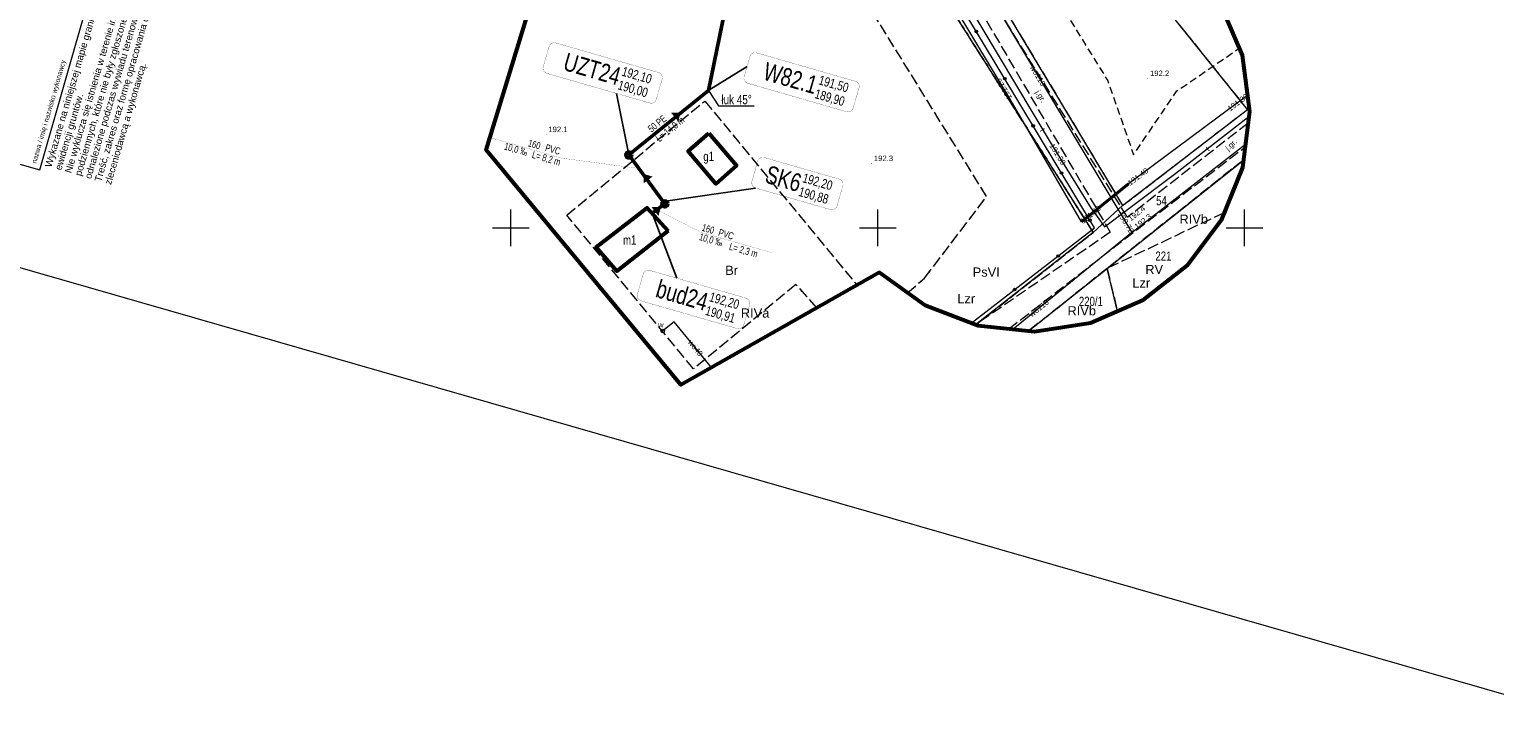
# Model space of a CAD drawing. Header units: metres. Extents: x 7482748 to 7484637, y 5684406 to 5687014.
# Tile 2 of 180: x 7482884 to 7483084, y 5684432 to 5684527. Entities that reach past the tile are written whole.
import ezdxf
from ezdxf.enums import TextEntityAlignment as Align
from ezdxf.lldxf.tags import DXFTag

# ---------------------------------------------------------------- set-up
doc = ezdxf.new("R2010")
doc.units = ezdxf.units.M
doc.header["$MEASUREMENT"] = 0
for name, pattern in [('1', [1.5, 1, -0.5]), ('KTJZ01_500', [2, 1.5, -0.5]), ('l217_500', [2, 1.5, -0.5]), ('l218_500', [1, 0.5, -0.5]), ('PTTL_500', [1.5, 1, -0.5])]:
    doc.linetypes.add(name, pattern=pattern)
for name, color, linetype, lineweight in [('.domiar', 250, 'Continuous', 9), ('.ks tłoczny', 104, 'Continuous', 50), ('_Dzialki', 7, 'Continuous', 0), ('_Dzialki_opis', 7, 'Continuous', 0), ('_Kontury', 7, 'Continuous', 0), ('_Kontury_opis', 7, 'Continuous', 0), ('_Podzial_sekcyjny_krzyze', 7, '1', 13), ('_tabelka', 7, 'Continuous', 0), ('_Uzytki', 7, 'Continuous', 0), ('_Uzytki_opis', 7, 'Continuous', 0), ('_Zakres2', 7, 'Continuous', 0), ('EGB_Budynek', 7, 'Continuous', 0), ('EGB_Budynek_opis', 7, 'Continuous', 0), ('KTOK05_01', 7, 'Continuous', 13), ('RTPW01_P', 7, 'Continuous', 0)]:
    doc.layers.add(name, color=color, linetype=linetype, lineweight=lineweight)
for name, color, linetype, lineweight, true_color in [('.przyłącza', 32, 'Continuous', 50, 0xbd5e00), ('GES__SUOP03_03L', 1, 'Continuous', 40, 0xff0000), ('GES__SUPE_pL', 1, 'Continuous', 13, 0xff0000), ('GES__SUPS01_03P', 1, 'Continuous', 13, 0xff0000), ('GES__SUPS01_07P', 7, 'Continuous', 13, 0xff9100), ('GES__SUPS01_08P', 5, 'Continuous', 13, 0x0000ff), ('GES__SUPT_pL', 7, 'Continuous', 13, 0xff9100), ('GES__SUPW_01_pL', 5, 'Continuous', 13, 0x0000ff), ('GES__SUUS15_WP', 5, 'Continuous', 13, 0x0000ff)]:
    doc.layers.add(name, color=color, linetype=linetype, lineweight=lineweight, true_color=true_color)
doc.layers.add('_ramki_nieplotowane', color=7, linetype='Continuous', lineweight=0, plot=False)
for name, color, linetype, lineweight, true_color, transparency in [('GES__SUPS01_03G', 1, 'Continuous', 13, 0xff0000, 0.25), ('GES__SUPS01_07G', 7, 'Continuous', 13, 0xff9100, 0.25), ('GES__SUPS01_08G', 5, 'Continuous', 13, 0x0000ff, 0.25), ('GES__SUPT_pT', 7, 'Continuous', 13, 0xff9100, 0.25), ('GES__SUPW_01_pT', 5, 'Continuous', 13, 0x0000ff, 0.25)]:
    doc.layers.add(name, color=color, linetype=linetype, lineweight=lineweight, true_color=true_color, transparency=transparency)
for name, color, linetype, lineweight, transparency in [('GES__SUUS_ET_08T', 7, 'Continuous', 13, 0.25), ('KTJZ01_O', 7, 'KTJZ01_500', 13, 0.5), ('KTJZ01_T', 7, 'Continuous', 13, 0.25), ('PTTL04_O', 7, 'PTTL_500', 13, 0.5), ('RTPW01_G', 7, 'Continuous', 13, 0.25)]:
    doc.layers.add(name, color=color, linetype=linetype, lineweight=lineweight, transparency=transparency)
doc.layers.add('IS_kanalizacja_sanitarna', color=7, linetype='SOLID', true_color=0x000000)
doc.layers.add('IS_Opisy_działek_Net', color=7, linetype='SOLID', true_color=0x000000)
doc.layers.add('IS_Węzeł_sieci_kanalizacyjnej_-_opisy', color=7, linetype='Continuous')
doc.styles.get("Standard").update_dxf_attribs({"font": 'simplex.shx', "width": 0.75})
doc.styles.add('STYL_ARIAL', font='simplex.shx', dxfattribs={"width": 0.75, "oblique": 0.1})
doc.styles.add('Style-Arial', font='arial.ttf')
tags = doc.linetypes.add('SOLID', pattern=[10, 10, 0]).pattern_tags.tags
tags[6:7] = [DXFTag(74, 4), DXFTag(75, 0), DXFTag(340, '0'), DXFTag(46, 0.0), DXFTag(50, 0.0), DXFTag(44, 0.0), DXFTag(45, 0.0)]
tags[4:5] = [DXFTag(74, 4), DXFTag(75, 0), DXFTag(340, '0'), DXFTag(46, 0.0), DXFTag(50, 0.0), DXFTag(44, 0.0), DXFTag(45, 0.0)]

# ---------------------------------------------------------------- blocks, each defined once
blk = doc.blocks.new('SUPS01')
at = {"layer": 'GES__SUPS01_08P', "linetype": 'Continuous', "lineweight": 13}
h = blk.add_hatch(color=256, dxfattribs=at)
edge = h.paths.add_edge_path()
edge.add_arc((0, 0), 0.045, 0, 360)
blk = doc.blocks.new('SUPS01_2')
at = {"layer": 'GES__SUPS01_03P', "linetype": 'Continuous', "lineweight": 13}
h = blk.add_hatch(color=256, dxfattribs=at)
edge = h.paths.add_edge_path()
edge.add_arc((0, 0), 0.045, 0, 360)
blk = doc.blocks.new('SUUS15_1')
at = {"layer": 'GES__SUUS15_WP', "linetype": 'Continuous', "lineweight": 13}
blk.add_circle((0, 0), 0.25, dxfattribs=at)
blk = doc.blocks.new('RTPW01')
at = {"layer": 'RTPW01_P', "linetype": 'Continuous', "lineweight": 0}
h = blk.add_hatch(color=256, dxfattribs=at)
edge = h.paths.add_edge_path()
edge.add_arc((0, 0), 0.045, 0, 360)
blk = doc.blocks.new('SUPS01_7')
at = {"layer": 'GES__SUPS01_07P', "linetype": 'Continuous', "lineweight": 13}
h = blk.add_hatch(color=256, dxfattribs=at)
edge = h.paths.add_edge_path()
edge.add_arc((0, 0), 0.045, 0, 360)

msp = doc.modelspace()

# ---------------------------------------------------------------- hatches: boundary and pattern name
at = {"layer": 'IS_kanalizacja_sanitarna', "linetype": 'Continuous', "ltscale": 0.01}
for points in [[(7482973.11292, 5684515.70494), (7482971.86372, 5684515.66035), (7482972.80595, 5684514.49322)], [(7482968.07739, 5684507.32339), (7482968.09052, 5684506.07346), (7482969.281, 5684506.98601)], [(7482970.43767, 5684502.84235), (7482969.18776, 5684502.8273), (7482970.10215, 5684501.63822)]]:
    msp.add_hatch(color=256, dxfattribs=at).paths.add_polyline_path(points)
at = {"layer": 'KTOK05_01', "linetype": 'Continuous', "lineweight": 13}
h = msp.add_hatch(color=256, dxfattribs=at)
edge = h.paths.add_edge_path()
edge.add_arc((7483013.44357, 5684526.74843), 0.175, 0, 360)
h = msp.add_hatch(color=256, dxfattribs=at)
edge = h.paths.add_edge_path()
edge.add_arc((7483017.3103, 5684520.32204), 0.175, 0, 360)
h = msp.add_hatch(color=256, dxfattribs=at)
edge = h.paths.add_edge_path()
edge.add_arc((7483021.17702, 5684513.89566), 0.175, 0, 360)
h = msp.add_hatch(color=256, dxfattribs=at)
edge = h.paths.add_edge_path()
edge.add_arc((7483025.04374, 5684507.46927), 0.175, 0, 360)
h = msp.add_hatch(color=256, dxfattribs=at)
edge = h.paths.add_edge_path()
edge.add_arc((7483028.91047, 5684501.04288), 0.175, 0, 360)
h = msp.add_hatch(color=256, dxfattribs=at)
edge = h.paths.add_edge_path()
edge.add_arc((7483024.59069, 5684496.16069), 0.175, 0, 360)
h = msp.add_hatch(color=256, dxfattribs=at)
edge = h.paths.add_edge_path()
edge.add_arc((7483018.64859, 5684491.58451), 0.175, 0, 360)
h = msp.add_hatch(color=256, dxfattribs=at)
edge = h.paths.add_edge_path()
edge.add_arc((7483012.70649, 5684487.00832), 0.175, 0, 360)

# ---------------------------------------------------------------- linework, layer by layer
at = {"layer": '.domiar', "linetype": 'Continuous'}
for points in [[(7482976.93927, 5684518.71821), (7482978.31324, 5684516.6267), (7482978.31324, 5684516.6267)], [(7482978.31324, 5684516.6267), (7482983.14066, 5684516.6267)]]:
    msp.add_lwpolyline(points, dxfattribs=at)
at = {"layer": '.ks tłoczny', "linetype": 'Continuous'}
for points in [[(7482976.93927, 5684518.71821), (7482976.93927, 5684518.71821), (7482976.93927, 5684518.71821), (7482987.09823, 5684568.41682)], [(7482966.05996, 5684509.92382), (7482976.93927, 5684518.71821), (7482976.93927, 5684518.71821), (7482976.93927, 5684518.71821)]]:
    msp.add_lwpolyline(points, dxfattribs=at)
msp.add_circle((7482966.05996, 5684509.92382), 0.4, dxfattribs=at)
at = {"layer": '.przyłącza', "linetype": 'Continuous'}
msp.add_lwpolyline([(7482966.05996, 5684509.92382), (7482970.97541, 5684503.25429), (7482969.24341, 5684501.9818)], dxfattribs=at)
msp.add_circle((7482970.97541, 5684503.25429), 0.4, dxfattribs=at)
at = {"layer": '_Dzialki', "color": 96, "linetype": 'Continuous', "true_color": 0x008000, "flags": 128}
for points in [[(7483050.4, 5684516.14), (7483004.81, 5684572.88)], [(7482995.7, 5684565.83), (7483033.38, 5684503.02)], [(7482988.62, 5684563.51), (7483029.38, 5684499.36)], [(7483033.38, 5684503.02), (7483050.4, 5684516.14)], [(7483050.4, 5684516.14), (7483050.62, 5684516.31)], [(7483031.26, 5684494.46), (7483049.83, 5684509.24)], [(7483033.38, 5684503.02), (7483029.38, 5684499.36)], [(7483029.38, 5684499.36), (7483013.34, 5684486.77)], [(7483020.52, 5684485.91), (7483031.26, 5684494.46)], [(7483032.68, 5684488.59), (7483031.26, 5684494.46)]]:
    msp.add_lwpolyline(points, dxfattribs=at)
at = {"layer": '_Kontury', "color": 96, "linetype": 'l217_500', "true_color": 0x008000, "flags": 128}
for points in [[(7483050.4, 5684516.14), (7483009.2, 5684567.41)], [(7482995.7, 5684565.83), (7483033.38, 5684503.02)], [(7483029.38, 5684499.36), (7482993.26, 5684556.2)], [(7483014.84, 5684504.26), (7482994.21, 5684537.59)], [(7482957.61, 5684501.74), (7482976.45, 5684517.28)], [(7482976.45, 5684517.28), (7482997.14, 5684492.19)], [(7483033.38, 5684503.02), (7483050.4, 5684516.14)], [(7483050.4, 5684516.14), (7483050.62, 5684516.32)], [(7483049.83, 5684509.24), (7483031.26, 5684494.46)], [(7483006.38, 5684493.15), (7483014.84, 5684504.26)], [(7482974.89, 5684480.77), (7482957.61, 5684501.74)], [(7483047.2, 5684502.06), (7483031.26, 5684494.46)], [(7483013.34, 5684486.77), (7483029.38, 5684499.36)], [(7483004.06, 5684491.12), (7483006.38, 5684493.15)], [(7483031.26, 5684494.46), (7483020.52, 5684485.91)], [(7483031.26, 5684494.46), (7483032.68, 5684488.59)], [(7482988.85, 5684492.28), (7482974.89, 5684480.77)], [(7482991.7, 5684489.1), (7482988.85, 5684492.28)]]:
    msp.add_lwpolyline(points, dxfattribs=at)
at = {"layer": '_Podzial_sekcyjny_krzyze', "linetype": 'Continuous'}
for p, q in [((7482950, 5684497.5), (7482950, 5684502.5)), ((7483000, 5684497.5), (7483000, 5684502.5)), ((7483050, 5684497.5), (7483050, 5684502.5)), ((7482947.5, 5684500), (7482952.5, 5684500)), ((7482997.5, 5684500), (7483002.5, 5684500)), ((7483047.5, 5684500), (7483052.5, 5684500))]:
    msp.add_line(p, q, dxfattribs=at)
at = {"layer": '_ramki_nieplotowane', "color": 3, "linetype": 'Continuous', "lineweight": 0, "flags": 128}
msp.add_lwpolyline([(7482815.36, 5684514.04), (7483100.82, 5684432.01), (7483216.95, 5684836.15), (7482931.5, 5684918.18), (7482815.36, 5684514.04)], close=True, dxfattribs=at)
at = {"layer": '_tabelka', "color": 7, "linetype": 'Continuous', "lineweight": 0}
for p, q in [((7482885.77, 5684507.89), (7482899.45, 5684555.47)), ((7482868.2, 5684512.95), (7482885.77, 5684507.89))]:
    msp.add_line(p, q, dxfattribs=at)
at = {"layer": '_Uzytki', "color": 96, "linetype": 'l218_500', "true_color": 0x008000, "flags": 128}
for points in [[(7483050.4, 5684516.14), (7483009.2, 5684567.41)], [(7482995.7, 5684565.83), (7483033.38, 5684503.02)], [(7482993.26, 5684556.2), (7483029.38, 5684499.36)], [(7483014.84, 5684504.26), (7482994.21, 5684537.59)], [(7482957.61, 5684501.74), (7482976.45, 5684517.28)], [(7482976.45, 5684517.28), (7482997.14, 5684492.19)], [(7483033.38, 5684503.02), (7483050.4, 5684516.14)], [(7483050.62, 5684516.32), (7483050.4, 5684516.14)], [(7483031.26, 5684494.46), (7483049.83, 5684509.24)], [(7483006.38, 5684493.15), (7483014.84, 5684504.26)], [(7482974.89, 5684480.77), (7482957.61, 5684501.74)], [(7483029.38, 5684499.36), (7483013.34, 5684486.77)], [(7483004.06, 5684491.12), (7483006.38, 5684493.15)], [(7483020.52, 5684485.91), (7483031.26, 5684494.46)], [(7482988.85, 5684492.28), (7482974.89, 5684480.77)], [(7482991.7, 5684489.1), (7482988.85, 5684492.28)]]:
    msp.add_lwpolyline(points, dxfattribs=at)
at = {"layer": '_Zakres2', "color": 250, "linetype": 'Continuous', "lineweight": 53, "flags": 128}
msp.add_lwpolyline([(7483046.27, 5684531.47), (7483049.67, 5684523.53), (7483050.68, 5684515.87), (7483049.7, 5684508.2), (7483046.79, 5684501.04), (7483042.15, 5684494.86), (7483036.09, 5684490.07), (7483029, 5684486.99), (7483021.36, 5684485.82), (7483013.67, 5684486.64), (7483006.45, 5684489.4), (7483000.17, 5684493.91), (7482973.18, 5684478.58), (7482946.61, 5684510.61), (7482960.47, 5684555.94)], dxfattribs=at)
at = {"layer": 'EGB_Budynek', "color": 7, "linetype": 'Continuous', "lineweight": 53, "flags": 128}
for points in [[(7482976.97, 5684512.91), (7482980.75, 5684508.51), (7482977.93, 5684506), (7482974.15, 5684510.46), (7482976.97, 5684512.91)], [(7482971.44, 5684499.58), (7482964.42, 5684494.08), (7482961.61, 5684497.35), (7482968.55, 5684502.74), (7482971.44, 5684499.58)]]:
    msp.add_lwpolyline(points, dxfattribs=at)
at = {"layer": 'GES__SUOP03_03L', "linetype": 'Continuous', "lineweight": 40}
msp.add_line((7483027.78, 5684500.8), (7483034.19, 5684506), dxfattribs=at)
at = {"layer": 'GES__SUPE_pL', "linetype": 'Continuous', "lineweight": 13, "flags": 128}
msp.add_lwpolyline([(7483050.39, 5684518.04), (7483047.8, 5684516.13), (7483034.19, 5684506), (7483027.78, 5684500.8), (7483018.03, 5684517.53), (7483008, 5684534.27), (7482999.46, 5684547.6), (7482990.96, 5684560.87), (7482984.33, 5684571.4), (7482986.18, 5684572.34), (7482988.94, 5684573.82), (7482988.33, 5684584.22), (7482988.44, 5684599.94), (7482988.1, 5684609.34), (7482988.07, 5684622.58), (7482995.74, 5684624.16), (7482996.91, 5684621.72), (7483012.51, 5684635.82), (7483013.48, 5684634.56)], dxfattribs=at)
at = {"layer": 'GES__SUPT_pL', "linetype": 'Continuous', "lineweight": 13, "flags": 128}
msp.add_lwpolyline([(7483011.57, 5684531.72), (7483023.62, 5684511.45), (7483029.1, 5684502.65), (7483029.68, 5684501.84), (7483030.91, 5684500.11), (7483034.05, 5684502.48), (7483040.63, 5684507.43), (7483050.59, 5684515.17)], dxfattribs=at)
at = {"layer": 'GES__SUPW_01_pL', "linetype": 'Continuous', "lineweight": 13}
for q in [(7483050.11, 5684511.39), (7483018.4, 5684486.14)]:
    msp.add_line((7483034.64, 5684499.37), q, dxfattribs=at)
at = {"layer": 'GES__SUPW_01_pL', "linetype": 'Continuous', "lineweight": 13, "flags": 128}
for points in [[(7482978.13, 5684794.38), (7482978.28, 5684794.11), (7482981.4, 5684782.91), (7482964.54, 5684759.37), (7482962.24, 5684748.13), (7482961.73, 5684731.02), (7482983.55, 5684691.26), (7482986.84, 5684677.89), (7482989.03, 5684626.98), (7482989.76, 5684611.52), (7482989.56, 5684607.78), (7482992.79, 5684607.85), (7482994.17, 5684602.1), (7482992.28, 5684593.92), (7482992.62, 5684588.09), (7482993.51, 5684567.94), (7483034.64, 5684499.37)], [(7482977.34, 5684480.94), (7482972.24, 5684487.2), (7482970.69, 5684485.94)]]:
    msp.add_lwpolyline(points, dxfattribs=at)
at = {"layer": 'IS_kanalizacja_sanitarna', "linetype": 'Continuous', "ltscale": 0.01, "const_width": 0.02}
for points in [[(7482973.11292, 5684515.70494), (7482971.86372, 5684515.66035), (7482972.80595, 5684514.49322), (7482973.11292, 5684515.70494)], [(7482968.07739, 5684507.32339), (7482968.09052, 5684506.07346), (7482969.281, 5684506.98601), (7482968.07739, 5684507.32339)], [(7482970.43767, 5684502.84235), (7482969.18776, 5684502.8273), (7482970.10215, 5684501.63822), (7482970.43767, 5684502.84235)]]:
    msp.add_lwpolyline(points, dxfattribs=at)
at = {"layer": 'IS_Opisy_działek_Net', "linetype": 'Continuous', "ltscale": 0.01, "const_width": 0.02}
for points in [[(7482967.40982, 5684508.09227), (7482956.90144, 5684509.49593), (7482947.2053, 5684512.28751)], [(7482969.31385, 5684502.76456), (7482975.8737, 5684499.39659), (7482985.56984, 5684496.60501)]]:
    msp.add_lwpolyline(points, dxfattribs=at)
at = {"layer": 'IS_Węzeł_sieci_kanalizacyjnej_-_opisy', "color": 18, "linetype": 'SOLID', "ltscale": 0.01, "true_color": 0x000000, "const_width": 0.03}
for points in [[(7482954.89383, 5684521.04799), (7482968.92393, 5684517.00864, 0.414214), (7482969.81503, 5684517.50133), (7482970.61183, 5684520.26891, 0.414214), (7482970.11914, 5684521.16001), (7482956.08904, 5684525.19936, 0.414214), (7482955.19794, 5684524.70667), (7482954.40114, 5684521.93909, 0.414214), (7482954.89383, 5684521.04799)], [(7482982.2804, 5684519.69522), (7482995.75314, 5684515.81633, 0.414214), (7482996.64423, 5684516.30903), (7482997.44104, 5684519.07661, 0.414214), (7482996.94834, 5684519.9677), (7482983.47561, 5684523.84659, 0.414214), (7482982.58451, 5684523.3539), (7482981.78771, 5684520.58632, 0.414214), (7482982.2804, 5684519.69522)], [(7482983.34027, 5684505.42328), (7482993.55534, 5684502.4823, 0.414214), (7482994.44643, 5684502.97499), (7482995.24324, 5684505.74257, 0.414214), (7482994.75054, 5684506.63367), (7482984.53548, 5684509.57465, 0.414214), (7482983.64438, 5684509.08196), (7482982.84758, 5684506.31438, 0.414214), (7482983.34027, 5684505.42328)], [(7482967.72783, 5684490.04452), (7482980.84501, 5684486.268, 0.414214), (7482981.73611, 5684486.76069), (7482982.53291, 5684489.52827, 0.414214), (7482982.04022, 5684490.41937), (7482968.92304, 5684494.19589, 0.414214), (7482968.03194, 5684493.70319), (7482967.23514, 5684490.93561, 0.414214), (7482967.72783, 5684490.04452)]]:
    msp.add_lwpolyline(points, format="xyb", dxfattribs=at)
at = {"layer": 'IS_Węzeł_sieci_kanalizacyjnej_-_opisy', "color": 18, "linetype": 'SOLID', "ltscale": 0.01, "true_color": 0x000000}
for points in [[(7482982.18611, 5684521.97011), (7482976.98153, 5684518.75238)], [(7482964.40099, 5684518.31082), (7482966.05996, 5684509.92382)], [(7482983.34027, 5684505.42328), (7482970.7381, 5684503.57629)], [(7482972.6011, 5684493.13695), (7482969.24341, 5684501.9818)]]:
    msp.add_lwpolyline(points, dxfattribs=at)
at = {"layer": 'KTJZ01_O', "linetype": 'KTJZ01_500', "lineweight": 13, "flags": 128}
for points in [[(7483034.03, 5684501.44), (7483012.09, 5684536.71), (7482999.53, 5684555.07), (7482994.24, 5684566.08), (7482991.84, 5684579.47), (7482992.06, 5684595.48), (7482993.47, 5684628), (7482991.4, 5684658.49), (7482989.4, 5684681.32), (7482975.72, 5684713.54), (7482968.35, 5684729.24), (7482966.3, 5684741.22), (7482968.2, 5684752.71), (7482984.72, 5684780.21), (7482989.8, 5684795.34), (7482981.09, 5684788.49), (7482982.4, 5684782.93), (7482977.78, 5684775.95), (7482968.56, 5684761.85), (7482965.35, 5684756.34), (7482964.19, 5684752.99), (7482962.4, 5684742.25), (7482966.26, 5684725.68), (7482971.59, 5684713), (7482986.45, 5684679.02), (7482988.5, 5684659.07), (7482990.64, 5684627.16), (7482990.61, 5684609.06), (7482990.25, 5684595.88), (7482989.81, 5684578.91), (7482992.48, 5684565.38), (7482998.03, 5684554.38), (7483010.55, 5684535.49), (7483031.68, 5684499.41)], [(7483050.48, 5684514.28), (7483034.03, 5684501.44)], [(7483017.81, 5684486.2), (7483035.35, 5684499.78), (7483050.06, 5684511.01)], [(7483031.68, 5684499.41), (7483013.32, 5684486.77)]]:
    msp.add_lwpolyline(points, dxfattribs=at)
at = {"layer": 'KTOK05_01', "linetype": 'Continuous', "lineweight": 13, "flags": 128}
msp.add_lwpolyline([(7483012.71, 5684487.01), (7483029.55, 5684499.98), (7482996.18, 5684555.44), (7482985.12, 5684573.69), (7482983.76, 5684576.04)], dxfattribs=at)
at = {"layer": 'KTOK05_01', "linetype": 'Continuous', "lineweight": 13}
for centre in [(7483013.44, 5684526.75), (7483017.31, 5684520.32), (7483021.18, 5684513.9), (7483025.04, 5684507.47), (7483028.91, 5684501.04), (7483024.59, 5684496.16), (7483018.65, 5684491.58), (7483012.71, 5684487.01)]:
    msp.add_circle(centre, 0.175, dxfattribs=at)
at = {"layer": 'PTTL04_O', "linetype": 'PTTL_500', "lineweight": 13, "flags": 128}
msp.add_lwpolyline([(7483024.34, 5684567.32), (7483015.55, 5684568.64), (7483005.94, 5684561.9), (7483011.2, 5684551.82), (7483017.86, 5684540.64), (7483025.06, 5684530.2), (7483031.35, 5684520.04), (7483034.86, 5684509.96), (7483040.77, 5684518.65), (7483049.27, 5684524.47)], dxfattribs=at)

# ---------------------------------------------------------------- block references
at = {"layer": 'GES__SUPS01_03P', "linetype": 'Continuous', "lineweight": 13}
for p in [(7483018.03, 5684517.53), (7483047.8, 5684516.13), (7483034.19, 5684506), (7483027.78, 5684500.8)]:
    msp.add_blockref('SUPS01_2', p, dxfattribs=at)
at = {"layer": 'GES__SUPS01_07P', "linetype": 'Continuous', "lineweight": 13, "rotation": 270}
msp.add_blockref('SUPS01_7', (7483023.62, 5684511.45), dxfattribs=at)
at = {"layer": 'GES__SUPS01_08P', "linetype": 'Continuous', "lineweight": 13}
msp.add_blockref('SUPS01', (7483034.64, 5684499.37), dxfattribs=at)
at = {"layer": 'GES__SUUS15_WP', "linetype": 'Continuous', "lineweight": 13}
msp.add_blockref('SUUS15_1', (7482970.69, 5684485.94), dxfattribs=at)
at = {"layer": 'RTPW01_P', "linetype": 'Continuous', "lineweight": 0}
for p in [(7483036.8, 5684520.38), (7482954.8, 5684512.74), (7482999.17, 5684508.79), (7483034.03, 5684501.44), (7483035.35, 5684499.78)]:
    msp.add_blockref('RTPW01', p, dxfattribs=at)

# ---------------------------------------------------------------- texts
at = {"layer": '_Dzialki_opis', "color": 96, "true_color": 0x008000, "char_height": 1.25, "attachment_point": 7, "line_spacing_factor": 0.6, "style": 'STYL_ARIAL'}
for s, insert in [('\\fArial|b0|i0|c238238|p39;54', (7483037.94, 5684503.05)), ('\\fArial|b0|i0|c238238|p39;221', (7483037.84, 5684495.52)), ('\\fArial|b0|i0|c238238|p39;220/1', (7483027.41, 5684489.34))]:
    msp.add_mtext(s, dxfattribs=dict(at, insert=insert))
at = {"layer": '_Kontury_opis', "color": 96, "linetype": 'Continuous', "lineweight": 13, "true_color": 0x008000, "style": 'Style-Arial'}
for s, p in [('RIVb', (7483041.12, 5684500.55)), ('PsVI', (7483012.94, 5684493.34)), ('RV', (7483036.46, 5684493.7)), ('RIVa', (7482981.34, 5684487.76)), ('RIVb', (7483025.86, 5684488.07))]:
    msp.add_text(s, height=1.25, dxfattribs=at).set_placement(p)
at = {"layer": '_tabelka', "color": 7, "linetype": 'Continuous', "lineweight": 0, "style": 'Style-Arial'}
msp.add_text('nazwa / imię i nazwisko wykonawcy', height=0.66, rotation=73.97, dxfattribs=at).set_placement((7482885.3, 5684508.72))
at = {"layer": '_tabelka', "color": 7, "linetype": 'Continuous', "lineweight": 0, "insert": (7482895.76, 5684505.72), "char_height": 0.94, "attachment_point": 7, "rotation": 73.7397953, "line_spacing_factor": 0.9, "style": 'Style-Arial'}
msp.add_mtext('Wykazane na niniejszej mapie granice nieruchomości wkreślono na podstawie \\Pewidencji gruntów.\\PNie wyklucza się istnienia w terenie innych nie wykazanych na mapie urządzeń\\Ppodziemnych, które nie były zgłoszone do inwentaryzacji lub nie zostały\\Podnalezione podczas wywiadu terenowego.\\PTreść, zakres oraz formę opracowania określa umowa pomiędzy\\Pzleceniodawcą a wykonawcą.', dxfattribs=at)
at = {"layer": '_Uzytki_opis', "color": 96, "linetype": 'Continuous', "lineweight": 13, "true_color": 0x008000, "style": 'Style-Arial'}
for s, p in [('Br', (7482979.21, 5684493.58)), ('Lzr', (7483034.7, 5684491.86)), ('Lzr', (7483010.84, 5684489.72))]:
    msp.add_text(s, height=1.25, dxfattribs=at).set_placement(p)
at = {"layer": 'EGB_Budynek_opis', "color": 7, "char_height": 1.25, "attachment_point": 7, "line_spacing_factor": 0.6, "style": 'STYL_ARIAL'}
for s, insert in [('\\fArial|b0|i0|c238238|p39;g1', (7482976.22, 5684508.74)), ('\\fArial|b0|i0|c238238|p39;m1', (7482965.28, 5684497.71))]:
    msp.add_mtext(s, dxfattribs=dict(at, insert=insert))
at = {"layer": 'GES__SUPS01_03G', "linetype": 'Continuous', "lineweight": 13, "style": 'Style-Arial'}
for s, rotation, p in [('191.20', 121.23, (7483018.03, 5684517.53)), ('191.30', 36.98, (7483047.8, 5684516.13)), ('191.40', 36.77, (7483034.19, 5684506)), ('191.50', 39.3, (7483027.78, 5684500.8))]:
    msp.add_text(s, height=0.75, rotation=rotation, dxfattribs=at).set_placement(p, align=Align.MIDDLE_LEFT)
at = {"layer": 'GES__SUPS01_07G', "linetype": 'Continuous', "lineweight": 13, "style": 'Style-Arial'}
msp.add_text('191.30', height=0.75, rotation=301.91, dxfattribs=at).set_placement((7483023.68, 5684511.39), align=Align.MIDDLE_LEFT)
at = {"layer": 'GES__SUPS01_08G', "linetype": 'Continuous', "lineweight": 13, "style": 'Style-Arial'}
msp.add_text('190.72', height=0.75, rotation=300.96, dxfattribs=at).set_placement((7483034.64, 5684499.37), align=Align.MIDDLE_RIGHT)
at = {"layer": 'GES__SUPT_pT', "linetype": 'Continuous', "lineweight": 13, "style": 'Style-Arial'}
msp.add_text('t', height=0.75, rotation=300.73, dxfattribs=at).set_placement((7483022.08, 5684513.3))
msp.add_text('t', height=0.75, rotation=37.85, dxfattribs=at).set_placement((7483044.94, 5684510.78), align=Align.MIDDLE_CENTER)
at = {"layer": 'GES__SUPW_01_pT', "linetype": 'Continuous', "lineweight": 13, "style": 'Style-Arial'}
for s, rotation, p in [('wo110', 300.96, (7483021.82, 5684520.74)), ('wo110', 39.19, (7483021.98, 5684489.05)), ('wo40', 309.18, (7482975.15, 5684483.63))]:
    msp.add_text(s, height=0.75, rotation=rotation, dxfattribs=at).set_placement(p, align=Align.MIDDLE_CENTER)
at = {"layer": 'GES__SUUS_ET_08T', "linetype": 'Continuous', "lineweight": 13, "style": 'Style-Arial'}
msp.add_text('w', height=0.75, dxfattribs=at).set_placement((7482970.06, 5684486.42))
at = {"layer": 'IS_Opisy_działek_Net', "linetype": 'Continuous', "ltscale": 0.01, "char_height": 0.9648}
for s, insert, attachment_point, rotation in [('{\\fArial|b0|i0|c238|p34;50 PE}', (7482969.16734, 5684512.94918), 7, 38.9385491), ('\\fArial|b0|i0;L= 14,0 m', (7482969.61985, 5684512.38915), 1, 38.9385491), ('\\fArial|b0|i0;10,0 ‰', (7482952.38962, 5684510.72204), 3, 343.9385491), ('\\fArial|b0|i0;160', (7482953.86556, 5684510.6482), 9, 343.9385491), ('{\\fArial|b0|i0|c238|p34;PVC}', (7482956.58886, 5684509.91244), 9, 343.9385491), ('\\fArial|b0|i0;L= 8,2 m', (7482956.86957, 5684509.38523), 3, 343.9385491), ('\\fArial|b0|i0;10,0 ‰', (7482975.84183, 5684499.28589), 1, 343.9385491), ('\\fArial|b0|i0;160', (7482975.93346, 5684499.60416), 7, 343.9385491), ('{\\fArial|b0|i0|c238|p34;PVC}', (7482978.1905, 5684498.92721), 7, 343.9385491), ('\\fArial|b0|i0;L= 2,3 m', (7482979.93521, 5684497.96341), 1, 343.9385491)]:
    msp.add_mtext(s, dxfattribs=dict(at, insert=insert, attachment_point=attachment_point, rotation=rotation))
at = {"layer": 'IS_Węzeł_sieci_kanalizacyjnej_-_opisy', "color": 18, "linetype": 'SOLID', "ltscale": 0.01, "true_color": 0x000000, "rotation": 343.9385491}
for s, insert, char_height, attachment_point in [('\\fArial|b0|i0;UZT24', (7482964.49972, 5684519.35257), 2.448, 9), ('\\fArial|b0|i0;W82.1', (7482991.32893, 5684518.16026), 2.448, 9), ('\\fArial|b0|i0;192,10', (7482964.9431, 5684520.5311), 1.2888, 7), ('\\fArial|b0|i0;190,00', (7482964.82955, 5684520.13672), 1.2888, 1), ('\\fArial|b0|i0;191,50', (7482991.7723, 5684519.3388), 1.2888, 7), ('\\fArial|b0|i0;189,90', (7482991.65876, 5684518.94442), 1.2888, 1), ('\\fArial|b0|i0;SK6', (7482989.13113, 5684504.82623), 2.448, 9), ('\\fArial|b0|i0;192,20', (7482989.5745, 5684506.00477), 1.2888, 7), ('\\fArial|b0|i0;190,88', (7482989.46096, 5684505.61039), 1.2888, 1), ('\\fArial|b0|i0;190,88', (7482989.46096, 5684505.61039), 1.2888, 1), ('\\fArial|b0|i0;bud24', (7482976.42081, 5684488.61193), 2.448, 9), ('\\fArial|b0|i0;190,91', (7482976.75063, 5684489.39608), 1.2888, 1), ('\\fArial|b0|i0;192,20', (7482976.86418, 5684489.79046), 1.2888, 7)]:
    msp.add_mtext(s, dxfattribs=dict(at, insert=insert, char_height=char_height, attachment_point=attachment_point))
at = {"layer": 'IS_Węzeł_sieci_kanalizacyjnej_-_opisy', "color": 18, "linetype": 'SOLID', "ltscale": 0.01, "true_color": 0x000000, "insert": (7482978.69093, 5684516.81344), "char_height": 1.2888, "attachment_point": 7}
msp.add_mtext('{\\fArial|b0|i0|c238|p34;łuk 45%%D}', dxfattribs=at)
at = {"layer": 'KTJZ01_T', "linetype": 'Continuous', "lineweight": 13, "style": 'Style-Arial'}
msp.add_text('j.gr.', height=0.75, rotation=301.54, dxfattribs=at).set_placement((7483021.44, 5684518.47))
msp.add_text('j.gr.', height=0.75, rotation=43.91, dxfattribs=at).set_placement((7483048.16, 5684511.32), align=Align.MIDDLE_CENTER)
at = {"layer": 'RTPW01_G', "linetype": 'Continuous', "lineweight": 13, "style": 'Style-Arial'}
for s, p in [('192.2', (7483037.1, 5684520.68)), ('192.1', (7482955.1, 5684513.04)), ('192.3', (7482999.47, 5684509.09))]:
    msp.add_text(s, height=0.75, dxfattribs=at).set_placement(p)
msp.add_text('192.4', height=0.75, rotation=38.9, dxfattribs=at).set_placement((7483034.03, 5684501.44), align=Align.TOP_LEFT)
msp.add_text('192.3', height=0.75, rotation=38.62, dxfattribs=at).set_placement((7483035.35, 5684499.78))

doc.saveas('drawing.dxf')
